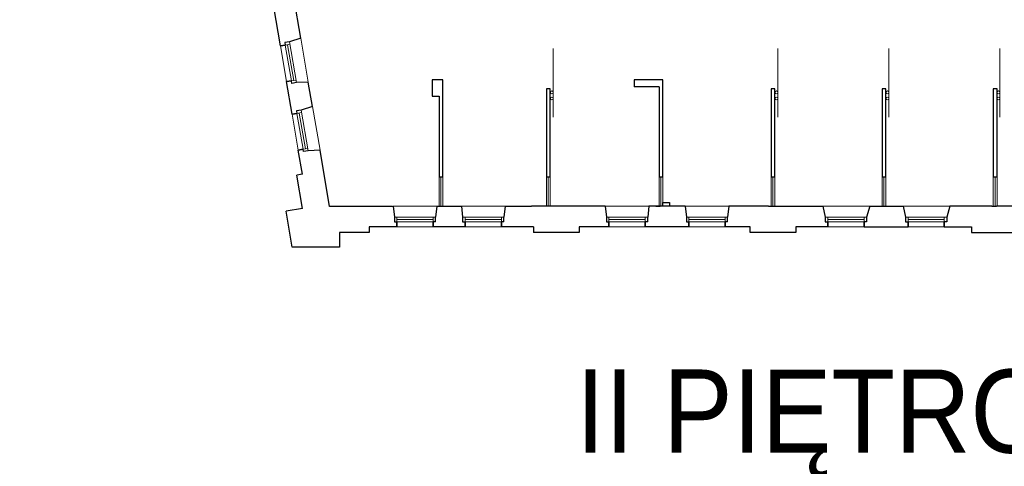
# Model space of a CAD drawing. Header units: centimetres. Extents: x 690840 to 714026, y 27673 to 40762.
# Tile 108 of 162: x 708131 to 708283, y 32415 to 32484. Entities that reach past the tile are written whole.
import ezdxf

# ---------------------------------------------------------------- set-up
doc = ezdxf.new("R2010")
doc.units = ezdxf.units.CM
for name, color, linetype, lineweight in [('Opis', 102, 'Continuous', 9), ('Przekrojowa', 253, 'Continuous', 25), ('Ramka', 255, 'Continuous', 9), ('Widokowa', 140, 'Continuous', 9)]:
    doc.layers.add(name, color=color, linetype=linetype, lineweight=lineweight)
doc.layers.add('S3_ele.SO', color=7, linetype='Continuous', lineweight=5, true_color=0xff0f0f)
doc.styles.add('ARIELCE', font='arial.ttf', dxfattribs={"width": 0.9})

# ---------------------------------------------------------------- blocks, each defined once
blk = doc.blocks.new('zw$2918')
at = {"layer": 'Przekrojowa', "color": 0, "ltscale": 1.6}
for p, q in [((717.2, -3454.7), (695.6, -3328.1)), ((654.4, -3478.6), (633.8, -3358.4)), ((717.2, -3454.7), (682.4, -3466)), ((1156.1, -3583.7), (1123.1, -3583.7)), ((1123.1, -3583.7), (1123.1, -3633.7)), ((1156.1, -3883.7), (1156.1, -3583.7)), ((1835.7, -3583.7), (1746.7, -3583.7)), ((1746.7, -3583.7), (1746.7, -3604.7)), ((1835.7, -3583.7), (1821.7, -3583.7)), ((1835.7, -3883.7), (1835.7, -3583.7)), ((690.5, -3689.6), (673.3, -3589)), ((740.4, -3590.1), (703.8, -3591.5)), ((753.3, -3665.6), (740.4, -3590.1)), ((1487.7, -3610.7), (1475.7, -3610.7)), ((1475.7, -3610.7), (1475.7, -3883.7)), ((1487.7, -3883.7), (1487.7, -3610.7)), ((1823.7, -3604.7), (1746.7, -3604.7)), ((1823.7, -3604.7), (1823.7, -3883.7)), ((2181.7, -3610.7), (2169.7, -3610.7)), ((2169.7, -3610.7), (2169.7, -3883.7)), ((2181.7, -3883.7), (2181.7, -3610.7)), ((2524.7, -3610.7), (2512.7, -3610.7)), ((2512.7, -3610.7), (2512.7, -3883.7)), ((2524.7, -3883.7), (2524.7, -3610.7)), ((2867.7, -3610.7), (2855.7, -3610.7)), ((2855.7, -3610.7), (2855.7, -3883.7)), ((2867.7, -3883.7), (2867.7, -3610.7)), ((1123.1, -3633.7), (1144.1, -3633.7)), ((1144.1, -3633.7), (1144.1, -3883.7)), ((753.3, -3665.6), (718.5, -3676.9)), ((722.1, -3874.9), (709.3, -3800)), ((776.5, -3801), (739.9, -3802.5)), ((806.1, -3974.4), (776.5, -3801)), ((722.1, -3874.9), (704.4, -3877.9)), ((722, -3980.7), (704.4, -3877.9)), ((1156.1, -3883.7), (1144.1, -3883.7)), ((1487.7, -3883.7), (1475.7, -3883.7)), ((1835.7, -3883.7), (1823.7, -3883.7)), ((2181.7, -3883.7), (2169.7, -3883.7)), ((2524.7, -3883.7), (2512.7, -3883.7)), ((2867.7, -3883.7), (2855.7, -3883.7)), ((722, -3980.7), (671.6, -3989.3)), ((1000.3, -3974.4), (806.1, -3974.4)), ((1137.7, -3973.7), (1213.2, -3973.7)), ((1348.7, -3973.7), (1429.7, -3973.7)), ((1657.2, -3973.7), (1429.7, -3973.7)), ((1904.2, -3973.7), (1792.7, -3973.7)), ((1813.7, -3973.7), (1827.7, -3973.7)), ((1835.7, -3973.7), (1835.7, -3961.7)), ((1835.7, -3961.7), (1855.7, -3961.7)), ((1855.7, -3961.7), (1855.7, -3973.7)), ((2161.7, -3973.7), (2039.7, -3973.7)), ((2161.7, -3973.7), (2175.7, -3973.7)), ((2175.7, -3973.7), (2329.5, -3973.7)), ((2329.5, -3973.7), (2337.1, -4007.1)), ((2474.5, -3973.7), (2464.7, -4007.1)), ((2474.5, -3973.7), (2577.5, -3973.7)), ((2506.7, -3973.7), (2520.7, -3973.7)), ((2577.5, -3973.7), (2585.1, -4007.1)), ((2722.5, -3973.7), (2712.7, -4007.1)), ((2851.7, -3973.7), (2722.5, -3973.7)), ((2851.7, -3973.7), (2865.7, -3973.7)), ((2998.5, -3973.7), (2865.7, -3973.7)), ((690.6, -4099.8), (671.6, -3989.3)), ((1133.7, -4021.9), (1133.7, -4007.1)), ((1344.7, -4021.9), (1344.7, -4007.1)), ((1788.7, -4021.9), (1788.7, -4007.1)), ((2035.7, -4021.9), (2035.7, -4007.1)), ((1013.9, -4036.8), (927.9, -4036.8)), ((927.9, -4036.8), (927.9, -4054.8)), ((1224.9, -4036.8), (1125.9, -4036.8)), ((1435.9, -4036.8), (1336.9, -4036.8)), ((1435.9, -4036.8), (1435.9, -4054.8)), ((1668.9, -4036.8), (1576.9, -4036.8)), ((1576.9, -4036.8), (1576.9, -4054.8)), ((1915.9, -4036.8), (1780.9, -4036.8)), ((2104.9, -4036.8), (2027.9, -4036.8)), ((2104.9, -4054.8), (2104.9, -4036.8)), ((2344.9, -4036.8), (2245.9, -4036.8)), ((2245.9, -4036.8), (2245.9, -4054.8)), ((2456.9, -4036.8), (2592.9, -4036.8)), ((2704.9, -4036.8), (2788.9, -4036.8)), ((2788.9, -4036.8), (2788.9, -4054.8)), ((927.9, -4054.8), (836.9, -4054.8)), ((836.9, -4054.8), (836.9, -4099.8)), ((1576.9, -4054.8), (1435.9, -4054.8)), ((2245.9, -4054.8), (2104.9, -4054.8)), ((2788.9, -4054.8), (2926.9, -4054.8)), ((836.9, -4099.8), (690.6, -4099.8)), ((836.9, -4099.8), (701, -4099.8))]:
    blk.add_line(p, q, dxfattribs=at)
at = {"layer": 'Przekrojowa', "color": 0}
for p, q in [((682.4, -3466), (667.8, -3468.5)), ((669.1, -3476.1), (654.4, -3478.6)), ((654.4, -3478.6), (669.1, -3476.1)), ((667.8, -3468.5), (669.1, -3476.1)), ((688, -3586.5), (673.3, -3589)), ((673.3, -3589), (688, -3586.5)), ((689.3, -3594.2), (688, -3586.5)), ((703.9, -3591.7), (689.3, -3594.2)), ((718.5, -3676.9), (703.9, -3679.4)), ((703.9, -3679.4), (705.2, -3687.1)), ((705.2, -3687.1), (690.5, -3689.6)), ((690.5, -3689.6), (705.2, -3687.1)), ((724.1, -3797.5), (709.3, -3800)), ((709.3, -3800), (724.1, -3797.5)), ((725.4, -3805.1), (724.1, -3797.5)), ((740, -3802.6), (725.4, -3805.1)), ((1002.2, -3973.7), (1006.1, -4007.1)), ((1137.7, -3973.7), (1133.7, -4007.1)), ((1213.2, -3973.7), (1217.1, -4007.1)), ((1348.7, -3973.7), (1344.7, -4007.1)), ((1657.2, -3973.7), (1661.1, -4007.1)), ((1792.7, -3973.7), (1788.7, -4007.1)), ((1904.2, -3973.7), (1908.1, -4007.1)), ((2039.7, -3973.7), (2035.7, -4007.1)), ((1006.1, -4007.1), (1006.1, -4021.9)), ((1217.1, -4007.1), (1217.1, -4021.9)), ((1661.1, -4007.1), (1661.1, -4021.9)), ((1908.1, -4007.1), (1908.1, -4021.9)), ((2337.1, -4007.1), (2337.1, -4021.9)), ((2464.7, -4007.1), (2464.7, -4021.9)), ((2585.1, -4007.1), (2585.1, -4021.9)), ((2712.7, -4007.1), (2712.7, -4021.9)), ((1006.1, -4021.9), (1013.9, -4021.9)), ((1013.9, -4021.9), (1013.9, -4036.8)), ((1013.9, -4036.8), (1013.9, -4021.9)), ((1133.7, -4021.9), (1125.9, -4021.9)), ((1125.9, -4021.9), (1125.9, -4036.8)), ((1125.9, -4036.8), (1125.9, -4021.9)), ((1217.1, -4021.9), (1224.9, -4021.9)), ((1224.9, -4021.9), (1224.9, -4036.8)), ((1224.9, -4036.8), (1224.9, -4021.9)), ((1344.7, -4021.9), (1336.9, -4021.9)), ((1336.9, -4021.9), (1336.9, -4036.8)), ((1336.9, -4036.8), (1336.9, -4021.9)), ((1661.1, -4021.9), (1668.9, -4021.9)), ((1668.9, -4021.9), (1668.9, -4036.8)), ((1668.9, -4036.8), (1668.9, -4021.9)), ((1788.7, -4021.9), (1780.9, -4021.9)), ((1780.9, -4021.9), (1780.9, -4036.8)), ((1780.9, -4036.8), (1780.9, -4021.9)), ((1908.1, -4021.9), (1915.9, -4021.9)), ((1915.9, -4021.9), (1915.9, -4036.8)), ((1915.9, -4036.8), (1915.9, -4021.9)), ((2035.7, -4021.9), (2027.9, -4021.9)), ((2027.9, -4021.9), (2027.9, -4036.8)), ((2027.9, -4036.8), (2027.9, -4021.9)), ((2337.1, -4021.9), (2344.9, -4021.9)), ((2344.9, -4021.9), (2344.9, -4036.8)), ((2344.9, -4036.8), (2344.9, -4021.9)), ((2464.7, -4021.9), (2456.9, -4021.9)), ((2456.9, -4021.9), (2456.9, -4036.8)), ((2456.9, -4036.8), (2456.9, -4021.9)), ((2585.1, -4021.9), (2592.9, -4021.9)), ((2592.9, -4021.9), (2592.9, -4036.8)), ((2592.9, -4036.8), (2592.9, -4021.9)), ((2712.7, -4021.9), (2704.9, -4021.9)), ((2704.9, -4021.9), (2704.9, -4036.8)), ((2704.9, -4036.8), (2704.9, -4021.9))]:
    blk.add_line(p, q, dxfattribs=at)
at = {"layer": 'Widokowa', "color": 0}
for p, q in [((703.9, -3591.7), (682.4, -3466)), ((669.1, -3476.1), (683.7, -3473.6)), ((688, -3586.7), (669.1, -3476.1)), ((695.3, -3585.3), (676.4, -3474.9)), ((688, -3586.5), (702.6, -3584)), ((740, -3802.6), (718.5, -3676.9)), ((705.2, -3687.1), (719.8, -3684.6)), ((724.1, -3797.7), (705.2, -3687.1)), ((731.4, -3796.2), (712.5, -3685.8)), ((724.1, -3797.5), (738.7, -3795)), ((1137.7, -3973.7), (1002.2, -3973.7)), ((1348.7, -3973.7), (1213.2, -3973.7)), ((1792.7, -3973.7), (1657.2, -3973.7)), ((2039.7, -3973.7), (1904.2, -3973.7)), ((1133.7, -4007.1), (1006.1, -4007.1)), ((1013.9, -4021.9), (1013.9, -4007.1)), ((1125.9, -4014.5), (1013.9, -4014.5)), ((1125.9, -4021.9), (1125.9, -4007.1)), ((1344.7, -4007.1), (1217.1, -4007.1)), ((1224.9, -4021.9), (1224.9, -4007.1)), ((1336.9, -4014.5), (1224.9, -4014.5)), ((1336.9, -4021.9), (1336.9, -4007.1)), ((1788.7, -4007.1), (1661.1, -4007.1)), ((1668.9, -4021.9), (1668.9, -4007.1)), ((1780.9, -4014.5), (1668.9, -4014.5)), ((1780.9, -4021.9), (1780.9, -4007.1)), ((2035.7, -4007.1), (1908.1, -4007.1)), ((1915.9, -4021.9), (1915.9, -4007.1)), ((2027.9, -4014.5), (1915.9, -4014.5)), ((2027.9, -4021.9), (2027.9, -4007.1)), ((2464.7, -4007.1), (2337.1, -4007.1)), ((2344.9, -4021.9), (2344.9, -4007.1)), ((2456.9, -4014.5), (2344.9, -4014.5)), ((2456.9, -4021.9), (2456.9, -4007.1)), ((2712.7, -4007.1), (2585.1, -4007.1)), ((2592.9, -4021.9), (2592.9, -4007.1)), ((2704.9, -4014.5), (2592.9, -4014.5)), ((2704.9, -4021.9), (2704.9, -4007.1)), ((1126.1, -4021.9), (1013.9, -4021.9)), ((1337.1, -4021.9), (1224.9, -4021.9)), ((1781.1, -4021.9), (1668.9, -4021.9)), ((2028.1, -4021.9), (1915.9, -4021.9)), ((2457.1, -4021.9), (2344.9, -4021.9)), ((2705.1, -4021.9), (2592.9, -4021.9))]:
    blk.add_line(p, q, dxfattribs=at)
at = {"layer": 'Widokowa', "color": 0, "ltscale": 1.6}
for p, q in [((717.2, -3454.7), (740.4, -3590.1)), ((654.4, -3478.6), (673.3, -3589)), ((1496.7, -3699), (1496.7, -3486.9)), ((2190.7, -3699), (2190.7, -3486.9)), ((2533.7, -3699), (2533.7, -3486.9)), ((2876.7, -3699), (2876.7, -3486.9)), ((753.3, -3665.6), (776.5, -3801)), ((690.5, -3689.6), (709.3, -3800)), ((1144.1, -3883.7), (1144.1, -3973.7)), ((1150.1, -3883.7), (1150.1, -3973.7)), ((1156.1, -3973.7), (1156.1, -3883.7)), ((1475.7, -3883.7), (1475.7, -3973.7)), ((1481.7, -3883.7), (1481.7, -3973.7)), ((1487.7, -3973.7), (1487.7, -3883.7)), ((1823.7, -3883.7), (1823.7, -3973.7)), ((1829.7, -3883.7), (1829.7, -3973.7)), ((1835.7, -3973.7), (1835.7, -3883.7)), ((2169.7, -3883.7), (2169.7, -3973.7)), ((2175.7, -3883.7), (2175.7, -3973.7)), ((2181.7, -3973.7), (2181.7, -3883.7)), ((2512.7, -3883.7), (2512.7, -3973.7)), ((2517.7, -3883.7), (2517.7, -3973.7)), ((2524.7, -3973.7), (2524.7, -3883.7)), ((2855.7, -3883.7), (2855.7, -3973.7)), ((2861.7, -3883.7), (2861.7, -3973.7)), ((2867.7, -3973.7), (2867.7, -3883.7)), ((2329.5, -3973.7), (2474.5, -3973.7)), ((2577.5, -3973.7), (2722.5, -3973.7)), ((1013.9, -4036.8), (1125.9, -4036.8)), ((1224.9, -4036.8), (1336.9, -4036.8)), ((1668.9, -4036.8), (1780.9, -4036.8)), ((1915.9, -4036.8), (2027.9, -4036.8)), ((2344.9, -4036.8), (2456.9, -4036.8)), ((2592.9, -4036.8), (2704.9, -4036.8))]:
    blk.add_line(p, q, dxfattribs=at)
for centre in [(1492.2, -3622.3), (2186.2, -3622.3), (2529.2, -3622.3), (2872.2, -3622.3), (1492.2, -3641.1), (2186.2, -3641.1), (2529.2, -3641.1), (2872.2, -3641.1)]:
    blk.add_circle(centre, 4.5, dxfattribs=at)

msp = doc.modelspace()

# ---------------------------------------------------------------- block references
at = {"layer": 'Ramka', "color": 251, "xscale": 0.05, "yscale": 0.05, "zscale": 0.05}
msp.add_blockref('zw$2918', (708138.58, 32654.25), dxfattribs=at)

# ---------------------------------------------------------------- texts
at = {"layer": 'Opis', "insert": (708216.94, 32430.38), "char_height": 14, "width": 724.063, "attachment_point": 1, "rotation": 359.981, "style": 'ARIELCE'}
msp.add_mtext('\\pxsm1,ql;{\\fArial|b0|i0|c238|p34;\\H0.916668x;II PIĘTRO}', dxfattribs=at)

# ---------------------------------------------------------------- next in the draw order: texts
at = {"layer": 'S3_ele.SO', "insert": (707258.05, 32441.33), "char_height": 15, "width": 2038.2579, "attachment_point": 1, "rotation": 359.981, "style": 'ARIELCE', "bg_fill": 2}
msp.add_mtext('{\\fArial|b0|i0|c238|p34;SO}', dxfattribs=at)

doc.saveas('drawing.dxf')
